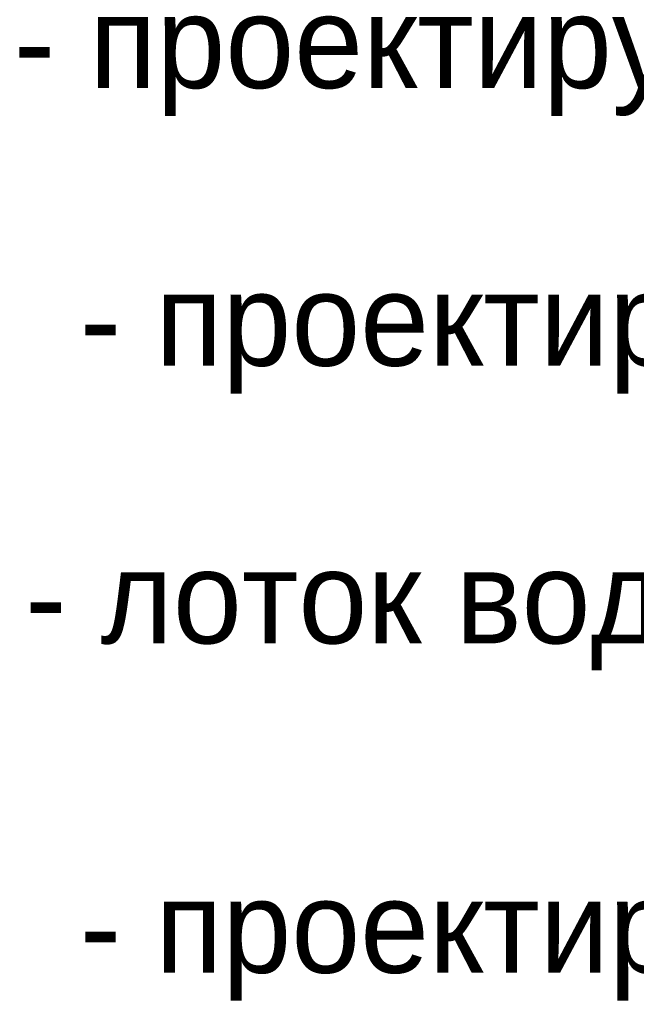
# Model space of a CAD drawing. Header units: millimetres. Extents: x 4385 to 11928, y 17253 to 36963.
# Tile 239 of 256: x 7698 to 7708, y 18774 to 18790. Entities that reach past the tile are written whole.
import ezdxf

# ---------------------------------------------------------------- set-up
doc = ezdxf.new("R2010")
doc.units = ezdxf.units.MM
doc.layers.add('БЛАГО_Ботаническая_Р$0$ГП_рамка', color=7, linetype='Continuous', lineweight=18, true_color=0x000000)
doc.styles.add('БЛАГО_Ботаническая_Р$0$GENERATED_STYLE_1', font='GOTHIC.TTF')

# ---------------------------------------------------------------- blocks, each defined once
blk = doc.blocks.new('*U1064')
at = {"layer": 'БЛАГО_Ботаническая_Р$0$ГП_рамка', "char_height": 1.5, "attachment_point": 4, "style": 'БЛАГО_Ботаническая_Р$0$GENERATED_STYLE_1'}
for s, insert, width in [('- проектируемая подземная автостоянка', (7698.246, 18789.553), 53.9889), ('- проектируемые подпорные стены', (7699.315, 18785.053), 56.95118), ('- лоток водоотводной поверхностный', (7698.428, 18780.553), 56.95118), ('- проектируемые МАФ', (7699.315, 18775.214), 56.95118)]:
    blk.add_mtext(s, dxfattribs=dict(at, insert=insert, width=width))

msp = doc.modelspace()

# ---------------------------------------------------------------- block references
msp.add_blockref('*U1064', (0, 0))

doc.saveas('drawing.dxf')
